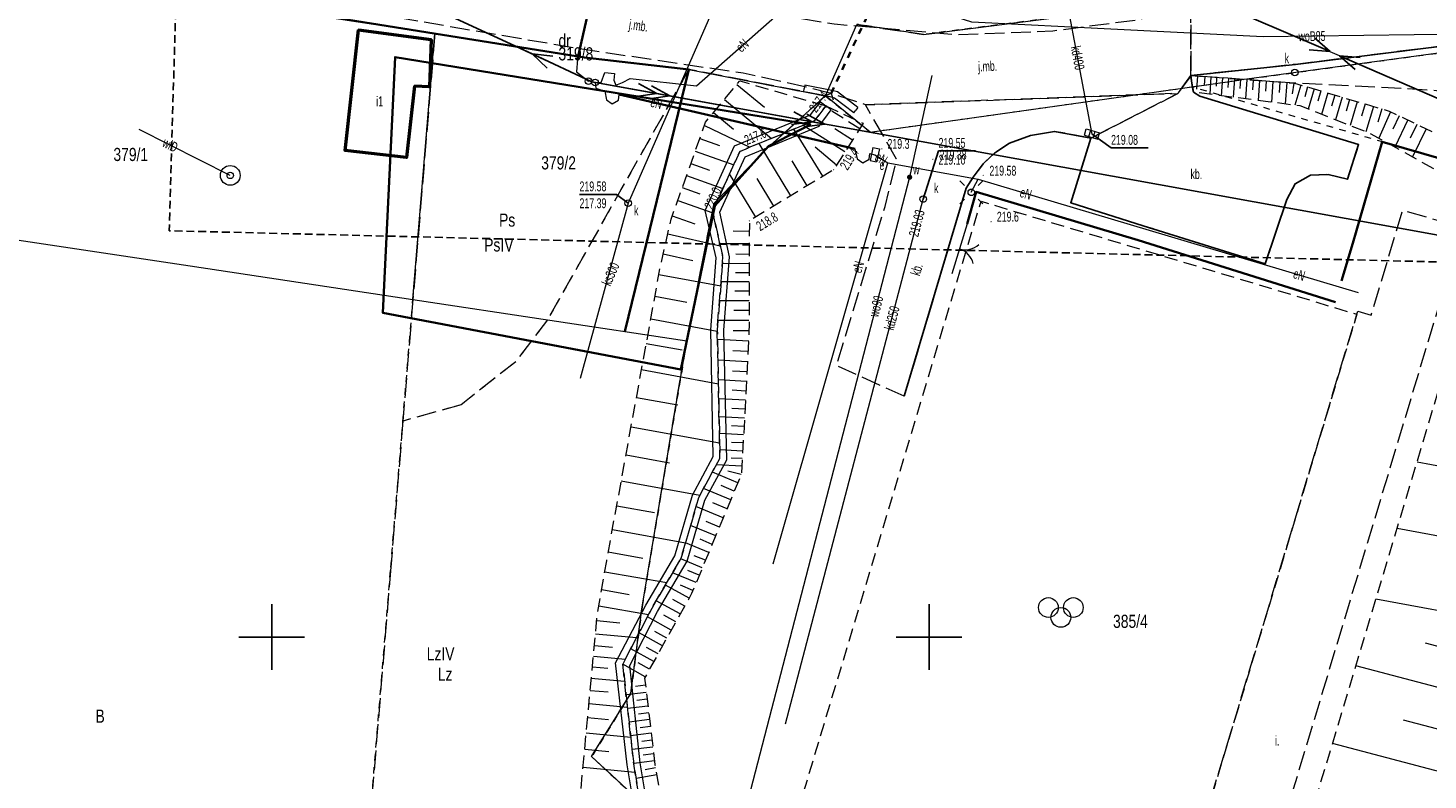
# Model space of a CAD drawing. Header units: metres. Extents: x 7477116 to 7525112, y 5510197 to 5567455.
# Tile 8 of 18: x 7496131 to 7496238, y 5531689 to 5531746. Entities that reach past the tile are written whole.
import ezdxf
from ezdxf.enums import TextEntityAlignment as Align

# ---------------------------------------------------------------- set-up
doc = ezdxf.new("R2010")
doc.units = ezdxf.units.M
for name, pattern in [('1.0_0.5', [1.5, 1, -0.5]), ('1.5_0.5', [2, 1.5, -0.5]), ('2', [0.9, 0.6, -0.3]), ('219-500', [0]), ('egba01_500', [0]), ('egkk-500', [2, 1.5, -0.5]), ('egug-500', [1, 0.5, -0.5]), ('otkz_500', [1, 0.5, -0.5]), ('otob_500', [0]), ('otwm_500', [0]), ('suep_nn_500', [0]), ('suep_sn_500', [0]), ('supp_500', [1, 0.5, -0.5])]:
    doc.linetypes.add(name, pattern=pattern)
doc.layers.get('0').update_dxf_attribs({"color": 2, "lineweight": 5})
doc.styles.get("Standard").update_dxf_attribs({"font": 'Working1250', "width": 0.75})
doc.linetypes.add('902-500', pattern='A,3.75,0,[1,ksztalty.shx,S=0.5,R=0,X=0,Y=0],3.75', length=7.5)
doc.linetypes.add('otdn_500', pattern='A,5,0,[21,ksztalty.shx,S=0.5,R=0,X=-1,Y=0]', length=5)

# ---------------------------------------------------------------- blocks, each defined once
blk = doc.blocks.new('203')
at = {"linetype": 'Continuous', "lineweight": 0}
h = blk.add_hatch(color=0, dxfattribs=at)
edge = h.paths.add_edge_path()
edge.add_arc((0, 0), 0.045, 0, 360)
blk = doc.blocks.new('PUNKTBUD')
at = {"color": 0}
blk.add_circle((0, 0), 0.045, dxfattribs=at)
blk = doc.blocks.new('US05')
at = {"color": 0, "linetype": 'Continuous', "lineweight": 13}
for p, q in [((-0.525, -0.25), (-0.525, 0.25)), ((-0.525, 0.25), (-0.175, 0.25)), ((-0.175, -0.25), (-0.175, 0.25)), ((-0.175, 0.25), (0.175, 0.25)), ((0.175, -0.25), (0.175, 0.25)), ((0.175, 0.25), (0.525, 0.25)), ((0.525, -0.25), (0.525, 0.25)), ((-0.525, -0.25), (-0.175, -0.25)), ((-0.175, -0.25), (0.175, -0.25)), ((0.175, -0.25), (0.525, -0.25))]:
    blk.add_line(p, q, dxfattribs=at)
blk = doc.blocks.new('US15')
at = {"color": 0, "linetype": 'Continuous', "lineweight": 13}
blk.add_circle((0, 0), 0.25, dxfattribs=at)
blk = doc.blocks.new('SM01')
at = {"color": 0, "linetype": 'Continuous', "lineweight": 13}
for p, q in [((-0.53, 0.531), (-0.883, 0.884)), ((0.531, 0.531), (0.884, 0.884)), ((-0.53, -0.53), (-0.883, -0.883)), ((0.531, -0.53), (0.884, -0.883))]:
    blk.add_line(p, q, dxfattribs=at)
blk.add_circle((0, 0), 0.25, dxfattribs=at)
blk = doc.blocks.new('PW01')
at = {"linetype": 'Continuous', "lineweight": 13}
h = blk.add_hatch(color=0, dxfattribs=at)
edge = h.paths.add_edge_path()
edge.add_arc((0, 0), 0.045, 0, 360)
blk = doc.blocks.new('US18')
at = {"color": 0, "linetype": 'Continuous', "lineweight": 13}
for p, q in [((-0.5, -0.25), (-0.5, 0.25)), ((-0.5, 0.25), (0.5, 0.25)), ((0.5, -0.25), (0.5, 0.25)), ((-0.5, -0.25), (0.5, -0.25))]:
    blk.add_line(p, q, dxfattribs=at)
blk = doc.blocks.new('US25')
at = {"linetype": 'Continuous', "lineweight": 0}
h = blk.add_hatch(color=0, dxfattribs=at)
edge = h.paths.add_edge_path()
edge.add_arc((0, 0), 0.2, 0, 360)
blk = doc.blocks.new('US13')
at = {"color": 0, "linetype": 'Continuous', "lineweight": 13}
for radius in [0.75, 0.25]:
    blk.add_circle((0, 0), radius, dxfattribs=at)
blk = doc.blocks.new('SUEP1')
at = {"color": 0, "linetype": 'Continuous'}
for p, q in [((0, 0), (5, 0)), ((5, 0), (3.5, 0.5)), ((5, 0), (3.5, -0.5)), ((5, 0), (15, 0)), ((15, 0), (13.5, 0.5)), ((15, 0), (13.5, -0.5))]:
    blk.add_line(p, q, dxfattribs=at)
blk = doc.blocks.new('SM05')
at = {"color": 0, "linetype": 'Continuous', "lineweight": 13}
blk.add_circle((0, 0), 0.25, dxfattribs=at)
blk = doc.blocks.new('IB05')
at = {"color": 0, "linetype": 'Continuous', "lineweight": 13}
for q in [(0.354, 0.354), (0.354, -0.354)]:
    blk.add_line((0, 0), q, dxfattribs=at)
blk = doc.blocks.new('OK02')
at = {"color": 0, "linetype": 'Continuous', "lineweight": 0}
for centre, start, end in [((-1.5, 0), 0, 60), ((1.5, 0), 120, 180)]:
    blk.add_arc(centre, 1.5, start, end, dxfattribs=at)
blk = doc.blocks.new('BS04')
at = {"color": 0, "linetype": 'Continuous', "lineweight": 13}
for centre in [(-0.95, 0.75), (0.95, 0.75), (0, 0)]:
    blk.add_circle(centre, 0.75, dxfattribs=at)
blk = doc.blocks.new('SUEP2')
at = {"color": 0, "linetype": 'Continuous'}
for p, q in [((0, 0), (6.027, 0)), ((5.027, 0), (3.527, 0.5)), ((5.027, 0), (3.527, -0.5)), ((6.027, 0), (4.527, 0.5)), ((6.027, 0), (4.527, -0.5)), ((6.027, 0), (18.027, 0)), ((17.027, 0), (15.527, 0.5)), ((17.027, 0), (15.527, -0.5)), ((18.027, 0), (16.527, 0.5)), ((18.027, 0), (16.527, -0.5))]:
    blk.add_line(p, q, dxfattribs=at)
blk = doc.blocks.new('RAMKA500KP')
at = {"color": 0}
for p, q in [((150, 197.5), (150, 202.5)), ((200, 197.5), (200, 202.5)), ((147.5, 200), (152.5, 200)), ((197.5, 200), (202.5, 200))]:
    blk.add_line(p, q, dxfattribs=at)

msp = doc.modelspace()

# ---------------------------------------------------------------- linework, layer by layer
at = {"layer": '217-kontur klasyfikacyjny', "color": 92, "linetype": 'egkk-500', "lineweight": 18, "flags": 128}
for points in [[(7496199.57, 5531745.82), (7496243.91, 5531751.51)], [(7496194.5, 5531746.59), (7496199.57, 5531745.82)], [(7496162.41, 5531745.89), (7496160.74, 5531725.66)], [(7496173.79, 5531744.06), (7496162.41, 5531745.89)], [(7496181.73, 5531743.17), (7496173.79, 5531744.06)], [(7496181.73, 5531743.17), (7496170.97, 5531724.12)], [(7496192.12, 5531741.15), (7496181.73, 5531743.17)], [(7496187.63, 5531737.12), (7496192.12, 5531741.15)], [(7496183.65, 5531732.99), (7496187.63, 5531737.12)], [(7496181.57, 5531722.53), (7496183.65, 5531732.99)], [(7496160.74, 5531725.66), (7496159.98, 5531716.43)], [(7496170.97, 5531724.12), (7496168.56, 5531720.94)], [(7496178.17, 5531702.31), (7496181.57, 5531722.53)], [(7496168.56, 5531720.94), (7496164.41, 5531717.67)], [(7496164.41, 5531717.67), (7496159.98, 5531716.43)], [(7496159.98, 5531716.43), (7496159.06, 5531705.33)], [(7496159.06, 5531705.33), (7496157.27, 5531683.64)], [(7496177.31, 5531695.72), (7496178.17, 5531702.31)], [(7496174.33, 5531690.91), (7496177.31, 5531695.72)], [(7496178.05, 5531687.48), (7496174.33, 5531690.91)]]:
    msp.add_lwpolyline(points, dxfattribs=at)
at = {"layer": '218-kontur użytku gruntowego', "color": 94, "linetype": 'egug-500', "lineweight": 18, "flags": 128}
for points in [[(7496243.91, 5531751.51), (7496199.57, 5531745.82)], [(7496149.24, 5531747.91), (7496162.41, 5531745.89)], [(7496199.57, 5531745.82), (7496194.5, 5531746.59)], [(7496160.74, 5531725.66), (7496162.41, 5531745.89)], [(7496162.41, 5531745.89), (7496173.79, 5531744.06)], [(7496223.22, 5531742.3), (7496244.69, 5531745.22)], [(7496173.79, 5531744.06), (7496181.73, 5531743.17)], [(7496181.73, 5531743.17), (7496170.97, 5531724.12)], [(7496181.73, 5531743.17), (7496192.12, 5531741.15)], [(7496219.97, 5531741.84), (7496223.22, 5531742.3)], [(7496192.12, 5531741.15), (7496187.63, 5531737.12)], [(7496192.12, 5531741.15), (7496195.52, 5531738.4)], [(7496195.52, 5531738.4), (7496219.97, 5531741.84)], [(7496248.99, 5531733.48), (7496219.97, 5531741.84)], [(7496187.63, 5531737.12), (7496183.65, 5531732.99)], [(7496183.65, 5531732.99), (7496181.57, 5531722.53)], [(7496159.98, 5531716.43), (7496160.74, 5531725.66)], [(7496170.97, 5531724.12), (7496168.56, 5531720.94)], [(7496181.57, 5531722.53), (7496178.17, 5531702.31)], [(7496168.56, 5531720.94), (7496164.41, 5531717.67)], [(7496164.41, 5531717.67), (7496159.98, 5531716.43)], [(7496159.06, 5531705.33), (7496159.98, 5531716.43)], [(7496157.27, 5531683.64), (7496159.06, 5531705.33)], [(7496178.17, 5531702.31), (7496177.31, 5531695.72)], [(7496177.31, 5531695.72), (7496174.33, 5531690.91)], [(7496174.33, 5531690.91), (7496178.05, 5531687.48)]]:
    msp.add_lwpolyline(points, dxfattribs=at)
at = {"layer": '219-działka ewidencyjna', "color": 7, "linetype": '219-500', "lineweight": 18, "flags": 128}
for points in [[(7496199.57, 5531745.82), (7496243.91, 5531751.51)], [(7496149.24, 5531747.91), (7496162.41, 5531745.89)], [(7496192.12, 5531741.15), (7496194.5, 5531746.59)], [(7496199.57, 5531745.82), (7496194.5, 5531746.59)], [(7496160.74, 5531725.66), (7496162.41, 5531745.89)], [(7496162.41, 5531745.89), (7496173.79, 5531744.06)], [(7496244.69, 5531745.22), (7496223.22, 5531742.3)], [(7496173.79, 5531744.06), (7496181.73, 5531743.17)], [(7496181.73, 5531743.17), (7496192.12, 5531741.15)], [(7496195.52, 5531738.4), (7496223.22, 5531742.3)], [(7496187.63, 5531737.12), (7496192.12, 5531741.15)], [(7496195.52, 5531738.4), (7496192.12, 5531741.15)], [(7496183.65, 5531732.99), (7496187.63, 5531737.12)], [(7496114.53, 5531732.62), (7496143.8, 5531728.22)], [(7496181.57, 5531722.53), (7496183.65, 5531732.99)], [(7496143.8, 5531728.22), (7496160.74, 5531725.66)], [(7496160.74, 5531725.66), (7496181.57, 5531722.53)], [(7496178.17, 5531702.31), (7496181.57, 5531722.53)], [(7496177.31, 5531695.72), (7496178.17, 5531702.31)], [(7496174.33, 5531690.91), (7496177.31, 5531695.72)], [(7496174.33, 5531690.91), (7496178.05, 5531687.48)]]:
    msp.add_lwpolyline(points, dxfattribs=at)
at = {"layer": '312-budynek ewidencyjny', "color": 7, "linetype": 'CONTINUOUS', "lineweight": 50, "flags": 128}
for points in [[(7496155.58, 5531736.99), (7496156.61, 5531746.18)], [(7496156.61, 5531746.18), (7496162.12, 5531745.44)], [(7496162.12, 5531745.44), (7496161.99, 5531741.83)], [(7496160.87, 5531741.89), (7496160.26, 5531736.46)], [(7496161.99, 5531741.83), (7496160.87, 5531741.89)], [(7496160.26, 5531736.46), (7496155.58, 5531736.99)]]:
    msp.add_lwpolyline(points, dxfattribs=at)
at = {"layer": 'brama', "color": 7, "linetype": 'otob_500', "lineweight": 18, "flags": 128}
msp.add_lwpolyline([(7496202.89, 5531731.42), (7496201.74, 5531727.61)], dxfattribs=at)
at = {"layer": 'Granica arkusza mapy', "color": 94, "linetype": 'egba01_500', "lineweight": 35, "flags": 128}
for points in [[(7496190.97, 5531738.99), (7496159.38, 5531744.1), (7496158.44, 5531724.66), (7496181.11, 5531720.34), (7496183.71, 5531732.79), (7496187.79, 5531737.33)], [(7496158.44, 5531724.66), (7496159.38, 5531744.1), (7496190.97, 5531738.99), (7496187.79, 5531737.33), (7496183.71, 5531732.79), (7496181.11, 5531720.34)]]:
    msp.add_lwpolyline(points, close=True, dxfattribs=at)
at = {"layer": 'jezdnia', "color": 7, "linetype": '1.5_0.5', "lineweight": 18, "flags": 128}
for points in [[(7496219.91, 5531742.7), (7496219.9, 5531748.53), (7496222.92, 5531749.27), (7496235.38, 5531750.63), (7496244.19, 5531751.84), (7496245.26, 5531752.07), (7496254.84, 5531758.52), (7496258.28, 5531760.49), (7496262.18, 5531755.89), (7496260.9, 5531744.62), (7496263.2, 5531742.67), (7496264.65, 5531741.25), (7496265.68, 5531740.06), (7496266.73, 5531738.52), (7496267.49, 5531736.71), (7496267.98, 5531734.31), (7496268.74, 5531728.51), (7496270.24, 5531717.28), (7496270.65, 5531715.95), (7496271, 5531715.43), (7496274.82, 5531712.16), (7496274.72, 5531706.32), (7496272.02, 5531703.8), (7496273.23, 5531694.43), (7496267.65, 5531694.66), (7496266.4, 5531694.63), (7496266.74, 5531696.48), (7496265.54, 5531705.41), (7496263.11, 5531723.91), (7496262.32, 5531729.02), (7496261.63, 5531733.69), (7496261.1, 5531735.63), (7496260.65, 5531736.5), (7496260.05, 5531737.22), (7496258.52, 5531738.64), (7496256.04, 5531740.33), (7496250.87, 5531743.38), (7496247.35, 5531745.13), (7496244.44, 5531745.61), (7496227.86, 5531743.55)], [(7496129.51, 5531751.42), (7496124.46, 5531752.16), (7496127.75, 5531756.69), (7496129.86, 5531756.34), (7496151.92, 5531753.19), (7496175.42, 5531749.45), (7496192.78, 5531746.63), (7496202.06, 5531745.81), (7496209.4, 5531746.1), (7496216.04, 5531746.97), (7496219.9, 5531748.53), (7496219.91, 5531742.7), (7496218.92, 5531741.34), (7496195.16, 5531740.48), (7496192.92, 5531741.22), (7496192.54, 5531741.33), (7496190.54, 5531741.85), (7496185.87, 5531742.87), (7496173.6, 5531744.7), (7496151.81, 5531748.42)]]:
    msp.add_lwpolyline(points, close=True, dxfattribs=at)
at = {"layer": 'krawężnik', "color": 7, "linetype": 'CONTINUOUS', "lineweight": 25, "flags": 128}
for points in [[(7496262.32, 5531729.02), (7496261.63, 5531733.69), (7496261.1, 5531735.63), (7496260.65, 5531736.5), (7496260.05, 5531737.22), (7496258.52, 5531738.64), (7496256.04, 5531740.33), (7496250.87, 5531743.38), (7496247.35, 5531745.13), (7496244.44, 5531745.61), (7496227.86, 5531743.55), (7496219.91, 5531742.7)], [(7496219.91, 5531742.7), (7496219.98, 5531742.13), (7496220.1, 5531741.44), (7496220.58, 5531741.14), (7496232.67, 5531737.45), (7496231.82, 5531734.81), (7496230.34, 5531735.18), (7496229.02, 5531735.13), (7496227.85, 5531734.46), (7496227.2, 5531733.28), (7496225.57, 5531728.38), (7496216.27, 5531731.28)], [(7496198.11, 5531718.32), (7496202.82, 5531734.14), (7496203.34, 5531734.98), (7496204.12, 5531735.99), (7496204.97, 5531736.8), (7496206.12, 5531737.56), (7496207.71, 5531738.13), (7496209.55, 5531738.45), (7496212.3, 5531737.95), (7496210.78, 5531733.01), (7496216.27, 5531731.28)]]:
    msp.add_lwpolyline(points, dxfattribs=at)
at = {"layer": 'obszar utwardzony', "color": 7, "linetype": '1.5_0.5', "lineweight": 18, "flags": 128}
for points in [[(7496219.91, 5531742.7), (7496227.86, 5531743.55), (7496244.44, 5531745.61), (7496247.35, 5531745.13), (7496250.87, 5531743.38), (7496256.04, 5531740.33), (7496258.52, 5531738.64), (7496260.05, 5531737.22), (7496260.65, 5531736.5), (7496261.1, 5531735.63), (7496261.63, 5531733.69), (7496262.32, 5531729.02), (7496257.53, 5531726.49), (7496263.11, 5531723.91), (7496265.54, 5531705.41), (7496259.3, 5531695.41), (7496254.5, 5531695.84), (7496247.42, 5531696.33), (7496247.15, 5531687.65), (7496247.13, 5531687.16), (7496246.25, 5531663.2), (7496236.64, 5531664.18), (7496235.51, 5531664.29), (7496234.04, 5531664.43), (7496235.58, 5531672.3), (7496235.92, 5531673.33), (7496236.5, 5531674.1), (7496240.35, 5531677.38), (7496240.83, 5531678.05), (7496241.19, 5531679.08), (7496244.12, 5531696.5), (7496244.46, 5531698.63), (7496245.09, 5531701.57), (7496249.37, 5531715.86), (7496250.16, 5531718.79), (7496250.62, 5531721.73), (7496250.78, 5531724.69), (7496250.5, 5531727.67), (7496249.93, 5531730.56), (7496248.99, 5531733.48), (7496248.08, 5531735.24), (7496246.94, 5531737.04), (7496245.55, 5531738.64), (7496244.33, 5531739.56), (7496242.72, 5531740.33), (7496240.78, 5531741.06), (7496238.6, 5531741.54), (7496237.12, 5531741.64), (7496227.8, 5531742.12)], [(7496212.3, 5531737.95), (7496218.92, 5531741.34), (7496219.91, 5531742.7), (7496219.98, 5531742.13), (7496220.1, 5531741.44), (7496220.58, 5531741.14), (7496232.67, 5531737.45), (7496231.82, 5531734.81), (7496230.34, 5531735.18), (7496229.02, 5531735.13), (7496227.85, 5531734.46), (7496227.2, 5531733.28), (7496225.57, 5531728.38), (7496216.27, 5531731.28), (7496210.78, 5531733.01)], [(7496198.11, 5531718.32), (7496192.95, 5531720.65), (7496196.65, 5531732.73), (7496197.53, 5531736.35), (7496195.16, 5531740.48), (7496218.92, 5531741.34), (7496212.3, 5531737.95), (7496209.55, 5531738.45), (7496207.71, 5531738.13), (7496206.12, 5531737.56), (7496204.97, 5531736.8), (7496204.12, 5531735.99), (7496203.34, 5531734.98), (7496202.82, 5531734.14)], [(7496232.53, 5531724.55), (7496232.6, 5531724.78), (7496233.62, 5531724.48), (7496236.02, 5531732.47), (7496240.58, 5531731.14), (7496238.11, 5531723.02), (7496222.28, 5531670.46), (7496217.81, 5531671.78), (7496215.82, 5531665.06), (7496214.67, 5531665.36), (7496216.71, 5531672.03)]]:
    msp.add_lwpolyline(points, close=True, dxfattribs=at)
at = {"layer": 'obudowa ochronna przewodu', "color": 7, "linetype": 'CONTINUOUS', "lineweight": 35, "flags": 128}
for points in [[(7496173.25, 5531743.94), (7496174.63, 5531750)], [(7496176.43, 5531741.25), (7496194.36, 5531737.14)]]:
    msp.add_lwpolyline(points, dxfattribs=at)
at = {"layer": 'ogrodzenie trwałe', "color": 7, "linetype": '902-500', "lineweight": 35, "flags": 128}
for points in [[(7496129.29, 5531750.75), (7496154.58, 5531747.15), (7496173.79, 5531744.06), (7496181.73, 5531743.17), (7496176.87, 5531723.24)], [(7496244.12, 5531696.5), (7496244.46, 5531698.63), (7496245.09, 5531701.57), (7496249.37, 5531715.86), (7496250.16, 5531718.79), (7496250.62, 5531721.73), (7496250.78, 5531724.69), (7496250.5, 5531727.67), (7496249.93, 5531730.56), (7496248.99, 5531733.48), (7496234.45, 5531737.67), (7496232.23, 5531729.96), (7496231.37, 5531727.09)], [(7496202.89, 5531731.42), (7496203.57, 5531733.85), (7496215.89, 5531730.17), (7496230.9, 5531725.47)]]:
    msp.add_lwpolyline(points, dxfattribs=at)
at = {"layer": 'plac gier i zabaw', "color": 7, "linetype": '1.0_0.5', "lineweight": 18, "flags": 128}
msp.add_lwpolyline([(7496186.14, 5531673.83), (7496203.96, 5531733.14), (7496232.53, 5531724.55), (7496216.71, 5531672.03), (7496214.67, 5531665.36), (7496214.61, 5531665.16)], close=True, dxfattribs=at)
at = {"layer": 'przepust', "color": 7, "linetype": 'otkz_500', "lineweight": 35, "flags": 128}
msp.add_lwpolyline([(7496192.54, 5531741.33), (7496195.5, 5531747.68)], dxfattribs=at)
at = {"layer": 'przewód elektroenergetyczny niskiego napięcia', "color": 1, "linetype": 'suep_nn_500', "lineweight": 18, "flags": 128}
for points in [[(7496147.85, 5531754.57), (7496174.34, 5531742.23)], [(7496244.98, 5531738.24), (7496216.73, 5531750.48)]]:
    msp.add_lwpolyline(points, dxfattribs=at)
at = {"layer": 'przewód elektroenergetyczny podziemny', "color": 1, "linetype": 'CONTINUOUS', "lineweight": 18, "flags": 128}
for points in [[(7496174.34, 5531742.23), (7496174.59, 5531742.17), (7496175.05, 5531742.18), (7496175.34, 5531742.93), (7496176.08, 5531742.85), (7496176.03, 5531742.35), (7496176.18, 5531741.96), (7496176.68, 5531742.18), (7496177.26, 5531742.48), (7496182.3, 5531741.92), (7496189.54, 5531748.27), (7496201.72, 5531769.74), (7496203.01, 5531770.17), (7496204.17, 5531771.7), (7496202.86, 5531772.01), (7496203.66, 5531772.41)], [(7496130.5, 5531757.03), (7496142.96, 5531754.98), (7496147.56, 5531754.12), (7496155.16, 5531753.48), (7496167.99, 5531751.85), (7496173.7, 5531750.92), (7496174.55, 5531750.67), (7496174.63, 5531750), (7496173.25, 5531743.94), (7496173.18, 5531742.99), (7496174.09, 5531742.28)], [(7496174.34, 5531742.23), (7496174.59, 5531742.17), (7496174.64, 5531741.75), (7496175.33, 5531741.5), (7496175.47, 5531740.85), (7496175.9, 5531740.55), (7496176.38, 5531740.82), (7496176.43, 5531741.25), (7496194.36, 5531737.14), (7496194.52, 5531736.36), (7496194.95, 5531736.06), (7496195.43, 5531736.33), (7496195.48, 5531736.76), (7496195.87, 5531736.68)], [(7496195.87, 5531736.68), (7496196.87, 5531736.07)], [(7496188.13, 5531705.56), (7496196.87, 5531736.07)], [(7496196.87, 5531736.07), (7496203.73, 5531734.81), (7496232.64, 5531726.21)], [(7496203.21, 5531733.82), (7496203.73, 5531734.81)]]:
    msp.add_lwpolyline(points, dxfattribs=at)
at = {"layer": 'przewód elektroenergetyczny średniego napięcia', "color": 1, "linetype": 'suep_sn_500', "lineweight": 18, "flags": 128}
for points in [[(7496260.54, 5531726.6), (7496174.34, 5531742.23)], [(7496174.34, 5531742.23), (7496260.54, 5531726.6)]]:
    msp.add_lwpolyline(points, dxfattribs=at)
at = {"layer": 'przewód kanalizacyjny', "color": 34, "linetype": 'CONTINUOUS', "lineweight": 18, "flags": 128}
for points in [[(7496122.54, 5531785.58), (7496182.84, 5531771.74), (7496193.06, 5531769.42), (7496177.12, 5531733), (7496173.45, 5531719.66)], [(7496212.39, 5531738.25), (7496210.43, 5531748.72)], [(7496189.08, 5531693.4), (7496199.54, 5531733.31)]]:
    msp.add_lwpolyline(points, dxfattribs=at)
at = {"layer": 'przewód wodociągowy', "color": 5, "linetype": 'CONTINUOUS', "lineweight": 18, "flags": 128}
for points in [[(7496340.41, 5531719.9), (7496303.23, 5531719.03), (7496295.77, 5531719.88), (7496293.99, 5531737.64), (7496292.7, 5531745.25), (7496271.34, 5531746.25), (7496225.4, 5531745.64), (7496203.25, 5531746.77), (7496181.88, 5531753.6), (7496169.34, 5531756.45), (7496135.12, 5531759.9), (7496115.55, 5531761.85)], [(7496200.2, 5531742.7), (7496198.52, 5531734.97), (7496183.28, 5531676.24), (7496180.98, 5531667.39), (7496182.86, 5531666.64), (7496185.21, 5531665.69)], [(7496146.85, 5531735.11), (7496139.93, 5531738.61)]]:
    msp.add_lwpolyline(points, dxfattribs=at)
at = {"layer": 'rzędna-Atr2', "color": 34, "flags": 128}
for points in [[(7496212.39, 5531738.25), (7496213.84, 5531737.2), (7496216.66, 5531737.2)], [(7496199.54, 5531733.31), (7496200.72, 5531736.97), (7496203.54, 5531736.97)], [(7496177.12, 5531733), (7496176.23, 5531733.66), (7496173.41, 5531733.66)]]:
    msp.add_lwpolyline(points, dxfattribs=at)
at = {"layer": 'rów melioracyjny (linia)', "color": 7, "linetype": 'otwm_500', "lineweight": 18}
for p, q in [((7496190.99, 5531739.71), (7496191.74, 5531740.69)), ((7496191.65, 5531738.85), (7496192.54, 5531740.09)), ((7496191.74, 5531740.69), (7496192.14, 5531740.39)), ((7496192.54, 5531740.09), (7496192.14, 5531740.39)), ((7496185.2, 5531737.35), (7496190.99, 5531739.71)), ((7496186, 5531736.51), (7496191.65, 5531738.85)), ((7496182.98, 5531732.44), (7496185.2, 5531737.35)), ((7496184.08, 5531732.32), (7496186, 5531736.51)), ((7496183.81, 5531728.84), (7496182.98, 5531732.44)), ((7496184.83, 5531728.92), (7496184.08, 5531732.32)), ((7496183.39, 5531723.37), (7496183.81, 5531728.84)), ((7496184.39, 5531723.35), (7496184.83, 5531728.92)), ((7496183.57, 5531713.74), (7496183.39, 5531723.37)), ((7496184.61, 5531713.48), (7496184.39, 5531723.35)), ((7496182, 5531710.79), (7496183.57, 5531713.74)), ((7496182.94, 5531710.41), (7496184.61, 5531713.48)), ((7496180.66, 5531706.18), (7496182, 5531710.79)), ((7496181.6, 5531705.78), (7496182.94, 5531710.41)), ((7496178.46, 5531702.42), (7496180.66, 5531706.18)), ((7496179.34, 5531701.94), (7496181.6, 5531705.78)), ((7496176.16, 5531698.04), (7496178.46, 5531702.42)), ((7496177.24, 5531697.84), (7496179.34, 5531701.94)), ((7496177.03, 5531690.3), (7496176.16, 5531698.04)), ((7496178.03, 5531690.44), (7496177.24, 5531697.84)), ((7496177.98, 5531684.57), (7496177.03, 5531690.3)), ((7496179, 5531684.57), (7496178.03, 5531690.44))]:
    msp.add_line(p, q, dxfattribs=at)
at = {"layer": 'skarpa nieumocniona', "color": 7, "linetype": '1.0_0.5', "lineweight": 18, "flags": 128}
for points in [[(7496192.14, 5531740.39), (7496191.32, 5531739.28), (7496185.6, 5531736.93), (7496183.53, 5531732.38), (7496184.32, 5531728.88), (7496183.89, 5531723.36), (7496184.09, 5531713.61), (7496182.47, 5531710.6), (7496181.13, 5531705.98), (7496178.9, 5531702.18), (7496176.7, 5531697.94), (7496177.53, 5531690.37), (7496178.49, 5531684.57), (7496177.52, 5531679.12), (7496176.56, 5531675.77), (7496172.77, 5531680.33), (7496174.76, 5531701.68), (7496175.48, 5531705.81), (7496179.56, 5531728.17), (7496180.38, 5531731.77), (7496183, 5531739.16), (7496185.6, 5531742.29)], [(7496219.91, 5531742.7), (7496227.8, 5531742.12), (7496234.99, 5531740), (7496240.26, 5531737.48), (7496244.9, 5531734.56), (7496247.75, 5531727.9), (7496244.11, 5531708.53), (7496242.39, 5531699.22), (7496238.6, 5531684.85), (7496235.06, 5531675.99), (7496229.68, 5531666.6), (7496225.31, 5531666.3), (7496219.98, 5531667.62), (7496216.54, 5531666.03), (7496218.12, 5531671.59), (7496222.21, 5531670.38), (7496224.05, 5531669.84), (7496239.88, 5531722.51), (7496241.5, 5531731.89), (7496239.59, 5531734.95), (7496233.57, 5531738.28), (7496228.22, 5531740.39), (7496220.1, 5531741.44), (7496219.98, 5531742.13)], [(7496192.14, 5531740.39), (7496194.99, 5531739.07), (7496192.74, 5531735.54), (7496186.33, 5531731.65), (7496186.3, 5531722.94), (7496185.73, 5531712.41), (7496181.94, 5531703.31), (7496178.36, 5531696.89), (7496179.15, 5531690.32), (7496180.42, 5531683.04), (7496178.34, 5531675.98), (7496174.27, 5531671.13), (7496166.44, 5531663.36), (7496162.4, 5531655.89), (7496162.3, 5531650.38), (7496160.28, 5531650.64), (7496160.06, 5531653.54), (7496159.99, 5531654.36), (7496162.56, 5531659.99), (7496165.01, 5531665.13), (7496170.87, 5531671.72), (7496176.56, 5531675.77), (7496177.52, 5531679.12), (7496178.49, 5531684.57), (7496177.53, 5531690.37), (7496176.7, 5531697.94), (7496178.9, 5531702.18), (7496181.13, 5531705.98), (7496182.47, 5531710.6), (7496184.09, 5531713.61), (7496183.89, 5531723.36), (7496184.32, 5531728.88), (7496183.53, 5531732.38), (7496185.6, 5531736.93), (7496191.32, 5531739.28)]]:
    msp.add_lwpolyline(points, close=True, dxfattribs=at)
at = {"layer": 'skarpa nieumocniona', "color": 7, "linetype": 'CONTINUOUS', "lineweight": 18, "flags": 128}
for points in [[(7496185.38, 5531742.03), (7496187.47, 5531740.29)], [(7496220.97, 5531742.62), (7496220.92, 5531741.98)], [(7496221.43, 5531742.59), (7496221.34, 5531741.28)], [(7496221.87, 5531742.56), (7496221.83, 5531741.89)], [(7496222.32, 5531742.52), (7496222.22, 5531741.17)], [(7496222.77, 5531742.49), (7496222.72, 5531741.8)], [(7496223.23, 5531742.46), (7496223.12, 5531741.05)], [(7496223.69, 5531742.42), (7496223.64, 5531741.71)], [(7496224.17, 5531742.39), (7496224.06, 5531740.93)], [(7496224.65, 5531742.35), (7496224.6, 5531741.61)], [(7496225.14, 5531742.32), (7496225.03, 5531740.8)], [(7496225.64, 5531742.28), (7496225.59, 5531741.51)], [(7496226.15, 5531742.24), (7496226.04, 5531740.67)], [(7496226.67, 5531742.2), (7496226.62, 5531741.4)], [(7496227.2, 5531742.16), (7496227.08, 5531740.54)], [(7496227.74, 5531742.12), (7496227.62, 5531741.3)], [(7496228.27, 5531741.98), (7496227.82, 5531740.44)], [(7496184.43, 5531740.89), (7496188.01, 5531737.92)], [(7496228.79, 5531741.83), (7496228.57, 5531741.08)], [(7496229.29, 5531741.68), (7496228.84, 5531740.15)], [(7496229.8, 5531741.53), (7496229.57, 5531740.74)], [(7496230.32, 5531741.38), (7496229.84, 5531739.75)], [(7496230.86, 5531741.22), (7496230.61, 5531740.38)], [(7496231.41, 5531741.06), (7496230.9, 5531739.33)], [(7496231.98, 5531740.89), (7496231.72, 5531740)], [(7496183.61, 5531739.89), (7496185.13, 5531738.63)], [(7496232.57, 5531740.71), (7496232.03, 5531738.89)], [(7496233.17, 5531740.54), (7496232.89, 5531739.6)], [(7496233.79, 5531740.35), (7496233.22, 5531738.42)], [(7496234.43, 5531740.17), (7496234.13, 5531739.15)], [(7496235.09, 5531739.95), (7496234.2, 5531737.93)], [(7496182.91, 5531738.9), (7496186.37, 5531737.25)], [(7496193.6, 5531736.89), (7496190.43, 5531738.91)], [(7496235.75, 5531739.64), (7496235.26, 5531738.63)], [(7496236.42, 5531739.32), (7496235.43, 5531737.25)], [(7496237.1, 5531738.99), (7496236.6, 5531737.94)], [(7496182.56, 5531737.91), (7496184.06, 5531737.38)], [(7496191.92, 5531735.04), (7496189.72, 5531738.62)], [(7496194.17, 5531737.78), (7496192.82, 5531738.64)], [(7496237.8, 5531738.66), (7496236.77, 5531736.51)], [(7496182.21, 5531736.94), (7496185.14, 5531735.91)], [(7496189.49, 5531733.56), (7496187.08, 5531737.54)], [(7496192.95, 5531735.88), (7496191.34, 5531737.25)], [(7496181.88, 5531736), (7496183.3, 5531735.5)], [(7496190.73, 5531734.32), (7496189.58, 5531736.21)], [(7496181.56, 5531735.09), (7496184.32, 5531734.11)], [(7496186.81, 5531731.94), (7496184.82, 5531735.22)], [(7496188.18, 5531732.77), (7496186.92, 5531734.86)], [(7496181.23, 5531734.18), (7496182.57, 5531733.7)], [(7496180.89, 5531733.21), (7496183.55, 5531732.27)], [(7496180.47, 5531732.03), (7496182.18, 5531731.42)], [(7496180.13, 5531730.66), (7496184.12, 5531729.75)], [(7496186.33, 5531730.85), (7496185.1, 5531730.86)], [(7496179.78, 5531729.15), (7496182.02, 5531728.64)], [(7496186.32, 5531729.9), (7496184.09, 5531729.91)], [(7496186.32, 5531728.39), (7496184.28, 5531728.4)], [(7496186.32, 5531729.1), (7496185.29, 5531729.11)], [(7496179.45, 5531727.57), (7496184.15, 5531726.71)], [(7496186.31, 5531727.01), (7496184.17, 5531727.02)], [(7496186.32, 5531727.7), (7496185.27, 5531727.71)], [(7496179.15, 5531725.92), (7496181.58, 5531725.47)], [(7496186.31, 5531726.3), (7496185.22, 5531726.31)], [(7496186.31, 5531725.58), (7496184.06, 5531725.58)], [(7496178.83, 5531724.19), (7496183.89, 5531723.27)], [(7496186.3, 5531724.07), (7496183.95, 5531724.08)], [(7496186.31, 5531724.83), (7496185.16, 5531724.84)], [(7496186.3, 5531723.29), (7496185.1, 5531723.3)], [(7496178.49, 5531722.33), (7496181.21, 5531721.84)], [(7496186.28, 5531722.5), (7496183.91, 5531722.63)], [(7496186.23, 5531721.71), (7496185.08, 5531721.77)], [(7496186.19, 5531720.93), (7496183.94, 5531721.05)], [(7496178.13, 5531720.34), (7496183.97, 5531719.27)], [(7496186.11, 5531719.43), (7496183.97, 5531719.55)], [(7496186.15, 5531720.17), (7496185.05, 5531720.23)], [(7496186.07, 5531718.71), (7496185.03, 5531718.77)], [(7496177.74, 5531718.22), (7496180.88, 5531717.65)], [(7496186.03, 5531718.01), (7496184, 5531718.12)], [(7496185.96, 5531716.66), (7496184.03, 5531716.76)], [(7496186, 5531717.33), (7496185, 5531717.38)], [(7496177.34, 5531716), (7496184.07, 5531714.77)], [(7496185.89, 5531715.37), (7496184.05, 5531715.47)], [(7496185.92, 5531716.01), (7496184.98, 5531716.06)], [(7496185.82, 5531714.15), (7496184.08, 5531714.25)], [(7496185.86, 5531714.76), (7496184.96, 5531714.8)], [(7496176.95, 5531713.85), (7496180.26, 5531713.25)], [(7496185.79, 5531713.57), (7496184.94, 5531713.61)], [(7496244.74, 5531711.87), (7496237.11, 5531713.3)], [(7496185.45, 5531711.74), (7496183.52, 5531712.55)], [(7496185.76, 5531712.99), (7496183.81, 5531713.1)], [(7496185.71, 5531712.37), (7496184.7, 5531712.62)], [(7496176.59, 5531711.88), (7496182.57, 5531710.79)], [(7496184.91, 5531710.44), (7496182.85, 5531711.3)], [(7496185.18, 5531711.1), (7496184.19, 5531711.52)], [(7496176.24, 5531709.99), (7496179.12, 5531709.47)], [(7496184.63, 5531709.76), (7496183.56, 5531710.21)], [(7496184.33, 5531709.06), (7496182.27, 5531709.92)], [(7496175.91, 5531708.18), (7496181.47, 5531707.16)], [(7496183.77, 5531707.7), (7496181.86, 5531708.49)], [(7496184.05, 5531708.37), (7496183.05, 5531708.78)], [(7496243.78, 5531706.75), (7496235.6, 5531708.26)], [(7496183.24, 5531706.43), (7496181.48, 5531707.17)], [(7496183.5, 5531707.05), (7496182.58, 5531707.44)], [(7496175.6, 5531706.48), (7496178.23, 5531706)], [(7496182.75, 5531705.26), (7496181.11, 5531705.95)], [(7496182.99, 5531705.84), (7496182.14, 5531706.19)], [(7496175.33, 5531704.97), (7496180.05, 5531704.14)], [(7496182.29, 5531704.14), (7496180.49, 5531704.89)], [(7496182.52, 5531704.71), (7496181.66, 5531705.07)], [(7496175.1, 5531703.61), (7496177.2, 5531703.24)], [(7496181.74, 5531702.95), (7496179.94, 5531703.96)], [(7496182.04, 5531703.55), (7496181.1, 5531703.94)], [(7496181.07, 5531701.76), (7496179.25, 5531702.77)], [(7496181.41, 5531702.36), (7496180.5, 5531702.86)], [(7496242.77, 5531701.26), (7496233.98, 5531702.88)], [(7496174.88, 5531702.38), (7496178.66, 5531701.72)], [(7496180.39, 5531700.54), (7496178.57, 5531701.55)], [(7496180.74, 5531701.15), (7496179.82, 5531701.66)], [(7496174.72, 5531701.26), (7496176.49, 5531701.09)], [(7496180.06, 5531699.93), (7496179.15, 5531700.43)], [(7496174.54, 5531699.36), (7496175.92, 5531699.23)], [(7496174.63, 5531700.25), (7496177.75, 5531699.96)], [(7496179.72, 5531699.33), (7496177.94, 5531700.32)], [(7496242.17, 5531698.38), (7496237.75, 5531699.54)], [(7496174.47, 5531698.55), (7496176.9, 5531698.32)], [(7496179.06, 5531698.14), (7496177.31, 5531699.12)], [(7496179.39, 5531698.73), (7496178.5, 5531699.22)], [(7496174.39, 5531697.75), (7496175.57, 5531697.64)], [(7496178.41, 5531696.98), (7496176.7, 5531697.93)], [(7496178.73, 5531697.56), (7496177.87, 5531698.04)], [(7496241.4, 5531695.46), (7496232.46, 5531697.81)], [(7496174.31, 5531696.88), (7496176.84, 5531696.65)], [(7496178.43, 5531696.34), (7496177.66, 5531696.25)], [(7496174.23, 5531695.95), (7496175.59, 5531695.83)], [(7496178.49, 5531695.8), (7496176.96, 5531695.61)], [(7496178.55, 5531695.27), (7496177.78, 5531695.18)], [(7496174.13, 5531694.95), (7496177.06, 5531694.68)], [(7496178.62, 5531694.76), (7496177.07, 5531694.57)], [(7496178.68, 5531694.24), (7496177.9, 5531694.15)], [(7496174.03, 5531693.88), (7496175.61, 5531693.73)], [(7496178.74, 5531693.73), (7496177.18, 5531693.54)], [(7496178.8, 5531693.21), (7496178.02, 5531693.11)], [(7496240.62, 5531692.49), (7496236.09, 5531693.68)], [(7496173.92, 5531692.72), (7496177.31, 5531692.4)], [(7496178.87, 5531692.69), (7496177.3, 5531692.5)], [(7496178.93, 5531692.17), (7496178.14, 5531692.07)], [(7496239.82, 5531689.49), (7496230.68, 5531691.9)], [(7496173.81, 5531691.47), (7496175.63, 5531691.3)], [(7496178.99, 5531691.64), (7496177.41, 5531691.45)], [(7496179.05, 5531691.12), (7496178.26, 5531691.02)], [(7496173.68, 5531690.11), (7496177.63, 5531689.74)], [(7496179.12, 5531690.59), (7496177.53, 5531690.4)], [(7496179.2, 5531690.06), (7496178.41, 5531689.92)], [(7496179.29, 5531689.54), (7496177.71, 5531689.26)]]:
    msp.add_lwpolyline(points, dxfattribs=at)
at = {"layer": 'skarpa nieumocniona', "color": 7, "linetype": '1.0_0.5', "lineweight": 18, "flags": 128}
for points in [[(7496220.41, 5531742.66), (7496220.32, 5531741.41)], [(7496194.72, 5531738.65), (7496192.09, 5531740.32)]]:
    msp.add_lwpolyline(points, dxfattribs=at)
at = {"layer": 'słup przewodów napowietrznych', "color": 7, "linetype": 'supp_500', "lineweight": 18, "flags": 128}
msp.add_lwpolyline([(7496174.59, 5531742.17), (7496174.09, 5531742.28)], dxfattribs=at)
at = {"layer": 'Zakres', "color": 5, "linetype": '2', "lineweight": 25, "flags": 128}
msp.add_lwpolyline([(7496144.67, 5531814.15), (7496142.2, 5531730.9), (7496256.85, 5531728.08), (7496257.91, 5531813.8)], close=True, dxfattribs=at)
at = {"layer": 'ściana oporowa (linia)', "color": 7, "linetype": 'otdn_500', "lineweight": 18}
for p, q in [((7496190.56, 5531741.96), (7496190.51, 5531741.71)), ((7496192.6, 5531741.57), (7496190.56, 5531741.96)), ((7496193.04, 5531741.45), (7496192.6, 5531741.57)), ((7496194.58, 5531740.27), (7496193.04, 5531741.45)), ((7496194.58, 5531740.27), (7496194.43, 5531740.07))]:
    msp.add_line(p, q, dxfattribs=at)
at = {"layer": 'ściana oporowa (linia)', "color": 7, "lineweight": 18}
for p, q in [((7496190.46, 5531741.46), (7496190.51, 5531741.71)), ((7496192.48, 5531741.09), (7496190.46, 5531741.46)), ((7496192.8, 5531740.99), (7496192.48, 5531741.09)), ((7496194.28, 5531739.87), (7496192.8, 5531740.99)), ((7496194.28, 5531739.87), (7496194.43, 5531740.07))]:
    msp.add_line(p, q, dxfattribs=at)

# ---------------------------------------------------------------- block references
at = {"layer": '203-punkt graniczny', "color": 7, "linetype": 'CONTINUOUS', "lineweight": 18}
for p in [(7496162.41, 5531745.89), (7496199.57, 5531745.82), (7496173.79, 5531744.06), (7496181.73, 5531743.17), (7496223.22, 5531742.3), (7496192.12, 5531741.15), (7496195.52, 5531738.4), (7496187.63, 5531737.12), (7496183.65, 5531732.99), (7496143.8, 5531728.22), (7496160.74, 5531725.66), (7496181.57, 5531722.53), (7496178.17, 5531702.31), (7496177.31, 5531695.72), (7496174.33, 5531690.91)]:
    msp.add_blockref('203', p, dxfattribs=at)
at = {"layer": 'brama', "color": 7, "linetype": 'CONTINUOUS', "lineweight": 18, "rotation": 253.204}
msp.add_blockref('OK02', (7496202.32, 5531729.51), dxfattribs=at)
at = {"layer": 'kratka ściekowa', "color": 34, "linetype": 'CONTINUOUS', "lineweight": 18, "rotation": 343.811}
msp.add_blockref('US05', (7496212.39, 5531738.25), dxfattribs=at)
at = {"layer": 'latarnia', "color": 7, "linetype": 'CONTINUOUS', "lineweight": 18}
msp.add_blockref('SM01', (7496203.21, 5531733.82), dxfattribs=at)
at = {"layer": 'pikieta naturalna', "color": 7, "linetype": 'CONTINUOUS', "lineweight": 13}
for p in [(7496191.32, 5531739.28), (7496185.6, 5531736.93), (7496196.41, 5531737.13), (7496192.74, 5531735.54), (7496183.53, 5531732.38), (7496186.33, 5531731.65), (7496204.71, 5531731.59)]:
    msp.add_blockref('PW01', p, dxfattribs=at)
at = {"layer": 'pikieta sztuczna', "color": 7, "linetype": 'CONTINUOUS', "lineweight": 13}
for p in [(7496200.29, 5531736.33), (7496204.11, 5531735.11)]:
    msp.add_blockref('PW01', p, dxfattribs=at)
at = {"layer": 'plac gier i zabaw', "color": 7, "linetype": 'CONTINUOUS', "lineweight": 18}
msp.add_blockref('BS04', (7496210.02, 5531701.5), dxfattribs=at)
at = {"layer": 'przepust', "color": 7, "linetype": 'CONTINUOUS', "lineweight": 35, "rotation": 245.008}
msp.add_blockref('IB05', (7496192.54, 5531741.33), dxfattribs=at)
at = {"layer": 'przewód elektroenergetyczny niskiego napięcia', "color": 1, "linetype": 'CONTINUOUS', "lineweight": 18}
for p, rotation in [((7496216.73, 5531750.48), 336.574), ((7496174.34, 5531742.23), 155.022), ((7496244.98, 5531738.24), 156.574)]:
    msp.add_blockref('SUEP1', p, dxfattribs=dict(at, rotation=rotation))
at = {"layer": 'przewód elektroenergetyczny średniego napięcia', "color": 1, "linetype": 'CONTINUOUS', "lineweight": 18, "rotation": 349.723}
msp.add_blockref('SUEP2', (7496174.34, 5531742.23), dxfattribs=at)
at = {"layer": 'Punkt budynku', "color": 5, "linetype": 'CONTINUOUS', "lineweight": 18}
for p in [(7496156.61, 5531746.18), (7496162.12, 5531745.44), (7496160.87, 5531741.89), (7496161.99, 5531741.83), (7496155.58, 5531736.99), (7496160.26, 5531736.46)]:
    msp.add_blockref('PUNKTBUD', p, dxfattribs=at)
at = {"layer": 'rzędna', "color": 34, "linetype": 'CONTINUOUS', "lineweight": 18}
for p in [(7496212.39, 5531738.25), (7496177.12, 5531733), (7496199.54, 5531733.31), (7496199.54, 5531733.31)]:
    msp.add_blockref('PW01', p, dxfattribs=at)
at = {"layer": 'studnia kanalizacyjna', "color": 34, "linetype": 'CONTINUOUS', "lineweight": 18}
for p in [(7496227.81, 5531742.93), (7496199.54, 5531733.31), (7496177.12, 5531733)]:
    msp.add_blockref('US15', p, dxfattribs=at)
at = {"layer": 'studnia zwykła', "color": 5, "linetype": 'CONTINUOUS', "lineweight": 18}
msp.add_blockref('US13', (7496146.85, 5531735.11), dxfattribs=at)
at = {"layer": 'szafa elektroenergetyczna lub kontener', "color": 1, "linetype": 'CONTINUOUS', "lineweight": 18, "rotation": 257.868}
msp.add_blockref('US18', (7496195.87, 5531736.68), dxfattribs=at)
at = {"layer": 'słup przewodów napowietrznych', "color": 7, "linetype": 'CONTINUOUS', "lineweight": 18}
for p in [(7496174.09, 5531742.28), (7496174.59, 5531742.17)]:
    msp.add_blockref('SM05', p, dxfattribs=at)
at = {"layer": 'Wstawianie ramki sekcyjnej z opisem', "color": 7, "linetype": 'CONTINUOUS', "lineweight": 13}
msp.add_blockref('RAMKA500KP', (7496000, 5531500), dxfattribs=at)
at = {"layer": 'zasuwa lub zawór', "color": 5, "linetype": 'CONTINUOUS', "lineweight": 18}
msp.add_blockref('US25', (7496198.52, 5531734.97), dxfattribs=at)

# ---------------------------------------------------------------- texts
at = {"layer": '209-oznaczenie konturu klasyfikacyjnego', "color": 92, "linetype": 'CONTINUOUS', "lineweight": 18, "width": 0.79}
for s, p in [('PsIV', (7496166.16, 5531729.32)), ('LzIV', (7496161.79, 5531698.23))]:
    msp.add_text(s, height=1, dxfattribs=at).set_placement(p)
at = {"layer": '210-oznaczenie konturu użytku gruntowego', "color": 94, "linetype": 'CONTINUOUS', "lineweight": 18, "width": 0.79}
for s, p in [('dr', (7496171.81, 5531744.85)), ('Ps', (7496167.29, 5531731.21)), ('Lz', (7496162.63, 5531696.68)), ('B', (7496136.6, 5531693.49))]:
    msp.add_text(s, height=1, dxfattribs=at).set_placement(p)
at = {"layer": '211-numer działki ewidencyjnej', "color": 7, "linetype": 'CONTINUOUS', "lineweight": 18, "width": 0.79}
for s, p in [('319/8', (7496171.81, 5531744.85)), ('379/1', (7496137.96, 5531737.2)), ('385/4', (7496213.99, 5531701.7))]:
    msp.add_text(s, height=1, dxfattribs=at).set_placement(p, align=Align.TOP_LEFT)
msp.add_text('379/2', height=1, dxfattribs=at).set_placement((7496170.5, 5531735.56))
at = {"layer": '312-oznaczenie budynku ewidencyjnego-Atr117', "color": 7, "width": 0.667}
msp.add_text('i1', height=0.75, dxfattribs=at).set_placement((7496158.21, 5531740.74), align=Align.MIDDLE_CENTER)
at = {"layer": 'jezdnia-Atr17', "color": 7, "width": 0.667}
for rotation, p in [(351.517, (7496177.13, 5531746.24)), (2.072, (7496203.74, 5531743.01))]:
    msp.add_text('j.mb.', height=0.75, rotation=rotation, dxfattribs=at).set_placement(p)
at = {"layer": 'obszar utwardzony-Atr17', "color": 7, "width": 0.667}
for s, p in [('kb.', (7496219.88, 5531734.83)), ('i.', (7496226.31, 5531691.75))]:
    msp.add_text(s, height=0.75, dxfattribs=at).set_placement(p)
msp.add_text('kb.', height=0.75, rotation=73.42, dxfattribs=at).set_placement((7496199.29, 5531727.42))
at = {"layer": 'pikieta naturalna-Atr2', "color": 7, "width": 0.667}
for s, rotation, p in [('217.4', 53.545, (7496190.81, 5531740.27)), ('217.6', 22.334, (7496185.86, 5531738.1)), ('219.4', 57.487, (7496193.16, 5531735.85)), ('220.0', 65.537, (7496182.86, 5531732.76)), ('218.8', 31.252, (7496186.76, 5531731.49))]:
    msp.add_text(s, height=0.75, rotation=rotation, dxfattribs=at).set_placement(p, align=Align.TOP_LEFT)
for s, p in [('219.3', (7496197.67, 5531737.13)), ('219.6', (7496205.99, 5531731.59))]:
    msp.add_text(s, height=0.75, dxfattribs=at).set_placement(p, align=Align.CENTER)
at = {"layer": 'pikieta sztuczna-Atr2', "color": 7, "width": 0.667}
for s, p in [('219.38', (7496201.83, 5531736.31)), ('219.58', (7496205.61, 5531735.09))]:
    msp.add_text(s, height=0.75, dxfattribs=at).set_placement(p, align=Align.CENTER)
at = {"layer": 'przewód elektroenergetyczny podziemny-Atr1', "color": 1, "width": 0.667}
for rotation, p in [(41.253, (7496185.47, 5531744.7)), (347.089, (7496178.84, 5531740.7)), (328.616, (7496195.99, 5531736.61)), (343.433, (7496206.95, 5531733.85)), (74.015, (7496194.48, 5531727.73)), (343.433, (7496227.74, 5531727.67))]:
    msp.add_text('eN', height=0.75, rotation=rotation, dxfattribs=at).set_placement(p, align=Align.MIDDLE_LEFT)
at = {"layer": 'przewód kanalizacyjny-Atr1', "color": 34, "width": 0.667}
for s, rotation, p in [('kd400', 280.603, (7496211.14, 5531744.94)), ('ks300', 66.362, (7496175.41, 5531726.79)), ('kd250', 75.314, (7496196.94, 5531723.38))]:
    msp.add_text(s, height=0.75, rotation=rotation, dxfattribs=at).set_placement(p, align=Align.MIDDLE_LEFT)
at = {"layer": 'przewód wodociągowy-Atr1', "color": 5, "width": 0.667}
for s, rotation, p in [('woB85', 0.76, (7496228.1, 5531745.68)), ('wlD', 333.157, (7496141.79, 5531737.67)), ('wo90', 75.453, (7496195.77, 5531724.38))]:
    msp.add_text(s, height=0.75, rotation=rotation, dxfattribs=at).set_placement(p, align=Align.MIDDLE_LEFT)
at = {"layer": 'rzędna-Atr2', "color": 34, "width": 0.667}
for s, p in [('219.55', (7496200.72, 5531736.98)), ('219.08', (7496213.84, 5531737.21)), ('219.58', (7496173.41, 5531733.67))]:
    msp.add_text(s, height=0.75, dxfattribs=at).set_placement(p, align=Align.BOTTOM_LEFT)
msp.add_text('219.03', height=0.75, rotation=75.314, dxfattribs=at).set_placement((7496198.8, 5531730.48), align=Align.MIDDLE_LEFT)
at = {"layer": 'rzędna-Atr3', "color": 34, "width": 0.667}
for s, p in [('219.10', (7496200.72, 5531735.7)), ('217.39', (7496173.41, 5531732.39))]:
    msp.add_text(s, height=0.75, dxfattribs=at).set_placement(p, align=Align.BOTTOM_LEFT)
at = {"layer": 'studnia kanalizacyjna-Atr17', "color": 34, "width": 0.667}
for p in [(7496227.04, 5531743.64), (7496200.38, 5531733.76), (7496177.56, 5531732.07)]:
    msp.add_text('k', height=0.75, dxfattribs=at).set_placement(p)
at = {"layer": 'szafa elektroenergetyczna lub kontener-Atr17', "color": 1, "width": 0.667}
msp.add_text('e', height=0.75, dxfattribs=at).set_placement((7496196.23, 5531735.52))
at = {"layer": 'zasuwa lub zawór-Atr17', "color": 5, "width": 0.667}
msp.add_text('w', height=0.75, dxfattribs=at).set_placement((7496198.78, 5531735.18))

doc.saveas('drawing.dxf')
